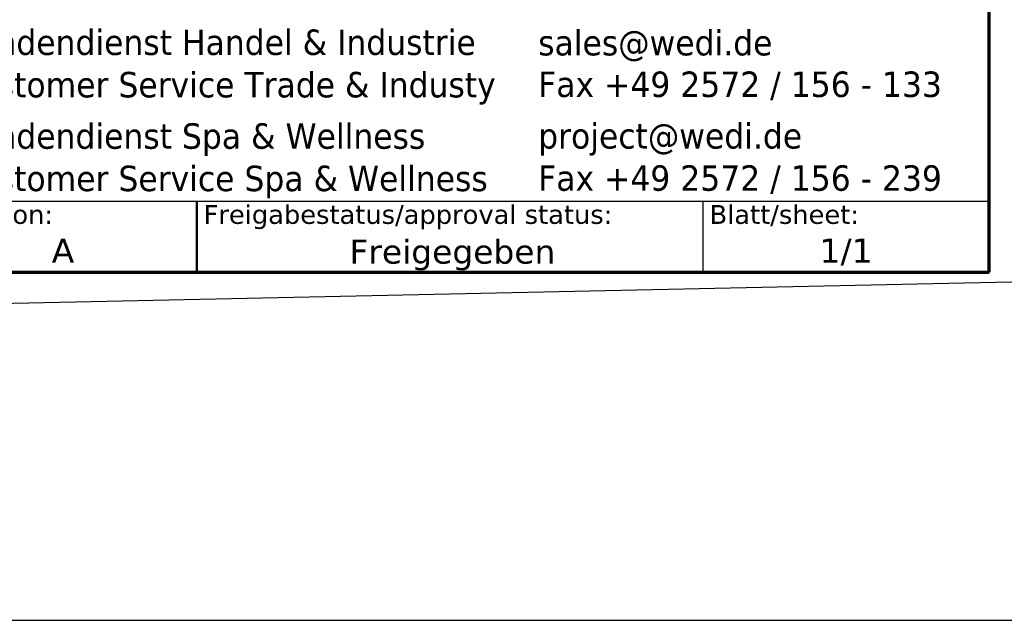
# Model space of a CAD drawing. Header units: millimetres. Extents: x -13716 to 13716, y -300 to 4365.
# Tile 3 of 12: x 1973 to 3077, y -300 to 373. Entities that reach past the tile are written whole.
import ezdxf
from ezdxf.enums import TextEntityAlignment as Align

# ---------------------------------------------------------------- set-up
doc = ezdxf.new("R2010")
doc.units = ezdxf.units.MM
doc.header["$LTSCALE"] = 15
doc.layers.get('0').update_dxf_attribs({"lineweight": 25})
for name, color, linetype, lineweight in [('AM_BOR', 7, 'Continuous', 25), ('Rahmen (ISO)', 7, 'Continuous', 70), ('Titel (ISO)', 7, 'Continuous', 50)]:
    doc.layers.add(name, color=color, linetype=linetype, lineweight=lineweight)
doc.styles.add('Notiztext 3.5', font='verdana.ttf')
doc.styles.add('Pfeiltext', font='verdana.ttf')
doc.styles.get("Standard").update_dxf_attribs({"font": 'verdana.ttf'})
doc.styles.add('Textstil26', font='verdana.ttf')
doc.styles.add('Textstil30', font='verdana.ttf')
doc.styles.add('Textstil32', font='verdana.ttf', dxfattribs={"width": 0.800000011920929})
doc.styles.add('Textstil69', font='verdana.ttf')
doc.styles.add('Textstil76', font='verdana.ttf')
doc.styles.add('Textstil77', font='verdana.ttf')

# ---------------------------------------------------------------- blocks, each defined once
blk = doc.blocks.new('Ränder wedi_Zeichnungsrahmen')
at = {"layer": 'Rahmen (ISO)'}
for p, q in [((204.0000000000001, 6.000000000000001), (204, 291)), ((20, 6.000000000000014), (204.0000000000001, 6.000000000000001))]:
    blk.add_line(p, q, dxfattribs=at)
blk = doc.blocks.new('Schriftfelder wedi Standard - Inch_Zoll ohne Toleranz')
at = {"layer": 'AM_BOR', "color": 7}
for p, q in [((-4.835435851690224, -1.254491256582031), (-4.835435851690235, 53.99550874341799)), ((-130.1354355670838, 4.045508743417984), (-4.835435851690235, 4.045508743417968)), ((-26.23543585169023, 4.045508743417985), (-26.23543585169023, -1.254491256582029)), ((-188.8354355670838, -1.254491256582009), (-4.835435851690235, -1.254491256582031))]:
    blk.add_line(p, q, dxfattribs=at)
at = {"layer": 'Titel (ISO)'}
blk.add_line((-64.03543585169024, 4.045508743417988), (-64.03543585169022, -1.254491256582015), dxfattribs=at)
at = {"layer": 'AM_BOR', "color": 7}
for tag, p, height, style in [('Zeichnungsnummer_001', (-173.2383905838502, 49.43305073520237), 3.00000011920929, 'Textstil30'), ('Artikelnummer_001', (-145.0642880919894, 44.44372461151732), 2.487309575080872, 'Textstil69')]:
    blk.add_attdef(tag, p, '', height=height, dxfattribs=dict(at, style=style))
blk.add_attdef('TITEL_001', (-73.55900853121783, 45.89550875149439), '', height=2.5, dxfattribs=at)
at = {"layer": 'AM_BOR', "color": 7, "style": 'Textstil69'}
blk.add_attdef('PROJEKT', text='', height=2.487309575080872, dxfattribs=at).set_placement((-144.8354355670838, 41.98281831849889), align=Align.TOP_LEFT)
at = {"layer": 'AM_BOR', "color": 7, "style": 'Textstil32', "width": 0.8}
for tag, p in [('ERSTELLUNGSDATUM_001', (-115.1472556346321, 28.69550873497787)), ('KONSTRUKTEUR_001', (-94.00716185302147, 28.67133143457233)), ('ERSTELLUNGSDATUM_001', (-115.3460467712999, 23.55467596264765)), ('KONSTRUKTEUR_001', (-94.00716185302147, 23.37133143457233))]:
    blk.add_attdef(tag, p, '', height=2.000000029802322, dxfattribs=at)
at = {"layer": 'AM_BOR', "color": 7, "style": 'Textstil32', "width": 0.7999999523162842}
for tag, p in [('KONTROLLDATUM', (-108.7354355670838, 19.09550874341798)), ('KONTROLLIERT_VON', (-92.73543585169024, 19.09550874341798))]:
    blk.add_attdef(tag, text='', height=2.000000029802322, dxfattribs=at).set_placement(p, align=Align.MIDDLE_CENTER)
at = {"layer": 'Titel (ISO)', "color": 179, "true_color": 0x262659, "char_height": 1.899999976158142, "width": 97.28764073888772, "attachment_point": 4, "line_spacing_factor": 0.9995792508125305, "style": 'Pfeiltext'}
for s, insert in [('\\fVerdana|b0|i0;\\W0.90;\\H1.9000;Kundendienst Handel & Industrie\\P\\fVerdana|b0|i0;\\W0.90;\\H1.9000;Customer Service Trade & Industy', (-82.03543585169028, 14.0490869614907)), ('\\fVerdana|b0|i0;\\W0.90;\\H1.9000;Kundendienst Spa & Wellness\\P\\fVerdana|b0|i0;\\W0.90;\\H1.9000;Customer Service Spa & Wellness', (-82.03543585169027, 7.049086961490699))]:
    blk.add_mtext(s, dxfattribs=dict(at, insert=insert))
at = {"layer": 'Titel (ISO)', "color": 179, "true_color": 0x262659, "char_height": 1.899999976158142, "attachment_point": 4, "style": 'Pfeiltext'}
for s, insert, width in [('\\fVerdana|b0|i0;\\W0.90;\\H1.9000;sales@wedi.de', (-38.53543585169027, 15.64550874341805), 97.28764073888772), ('\\fVerdana|b0|i0;\\W0.90;\\H1.9000;Fax +49 2572 / 156 - 133', (-38.53543585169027, 12.64550874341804), 97.2876407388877), ('\\fVerdana|b0|i0;\\W0.90;\\H1.9000;project@wedi.de', (-38.53543585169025, 8.645508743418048), 97.28764073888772), ('\\fVerdana|b0|i0;\\W0.90;\\H1.9000;Fax +49 2572 / 156 - 239', (-38.53543585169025, 5.645508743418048), 97.28764073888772)]:
    blk.add_mtext(s, dxfattribs=dict(at, insert=insert, width=width))
at = {"layer": 'Titel (ISO)', "style": 'Notiztext 3.5'}
for s, insert, char_height, attachment_point in [('\\fVerdana|b0|i0;\\H1.4000;Revision:', (-83.53543585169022, 3.745508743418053), 1.400000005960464, 1), ('\\fVerdana|b0|i0;\\H1.4000;Freigabestatus/approval status:', (-63.53543585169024, 3.745508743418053), 1.400000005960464, 1), ('\\fVerdana|b0|i0;\\H1.4000;Blatt/sheet:', (-25.73543585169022, 3.745508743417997), 1.400000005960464, 1), ('\\fVerdana|b0|i0;\\H1.8000;1/1 ', (-15.53543585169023, 1.245508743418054), 1.800000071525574, 2)]:
    blk.add_mtext(s, dxfattribs=dict(at, insert=insert, char_height=char_height, attachment_point=attachment_point))
at = {"layer": 'Titel (ISO)', "color": 7, "style": 'Pfeiltext'}
blk.add_attdef('BESCHREIBUNG_001', (-70.66377724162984, 40.38459537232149), '', height=2.000000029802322, dxfattribs=at)
at = {"layer": 'Titel (ISO)'}
for tag, p, height, style in [('Anfänglicher_Ansichtsmaßstab_001', (-64.5021920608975, 33.83711386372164), 2.5, 'Textstil26'), ('REVISIONSNUMMER_001', (-74.87694023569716, -0.5444913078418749), 1.790000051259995, 'Textstil77'), ('STATUS_001', (-52.63301829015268, -0.6250352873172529), 1.790000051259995, 'Textstil77')]:
    blk.add_attdef(tag, p, '', height=height, dxfattribs=dict(at, style=style))
at = {"layer": 'Titel (ISO)', "style": 'Textstil26'}
blk.add_attdef('<MASSE3;>', text='', height=2.5, dxfattribs=at).set_placement((-26.83543585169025, 36.34550874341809), align=Align.TOP_LEFT)
at = {"layer": 'Titel (ISO)', "style": 'Textstil76'}
for tag, p in [('MATERIAL', (-159.8354355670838, 35.345508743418)), ('FIRMA', (-159.8354355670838, 24.74550874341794)), ('Bauvorhaben', (-159.8354355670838, 19.44550874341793))]:
    blk.add_attdef(tag, text='', height=1.889999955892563, dxfattribs=at).set_placement(p, align=Align.TOP_CENTER)

msp = doc.modelspace()

# ---------------------------------------------------------------- linework, layer by layer
for p, q in [((13525.30120690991, 299.9999999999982), (1147.301206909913, 37.49999999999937)), ((914.9999999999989, -300.0000000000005), (13716, -300.0000000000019))]:
    msp.add_line(p, q)

# ---------------------------------------------------------------- block references
at = {"xscale": 15, "yscale": 15, "zscale": 15}
msp.add_blockref('Ränder wedi_Zeichnungsrahmen', (0, 0), dxfattribs=at)
ref = msp.add_blockref('Schriftfelder wedi Standard - Inch_Zoll ohne Toleranz', (3132.531537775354, 108.8173688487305), dxfattribs=dict(xscale=15, yscale=15, zscale=15))
ref.add_attrib('REVISIONSNUMMER_001', 'A', (2009.377434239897, 100.6499992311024), dxfattribs={"layer": 'Titel (ISO)', "height": 26.85000076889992, "style": 'Textstil77'})
ref.add_attrib('STATUS_001', 'Freigegeben', (2343.036263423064, 99.44183953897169), dxfattribs={"layer": 'Titel (ISO)', "height": 26.85000076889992, "style": 'Textstil77'})

doc.saveas('drawing.dxf')
